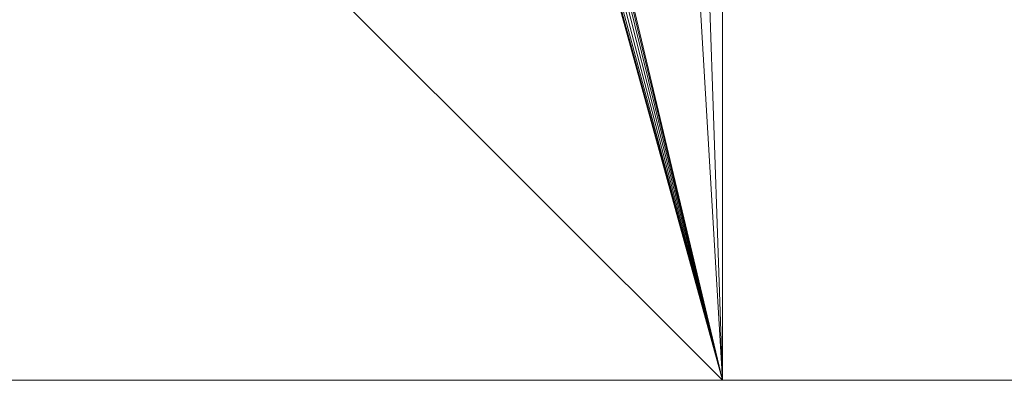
# Model space of a CAD drawing. Header units: millimetres. Extents: x -2623 to 24971, y -2173 to 12621.
# Tile 242 of 256: x 1499.9584 to 1500.0167, y 0 to 0.0214. Entities that reach past the tile are written whole.
import ezdxf

# ---------------------------------------------------------------- set-up
doc = ezdxf.new("R2010")
doc.units = ezdxf.units.MM
for name, color, linetype, lineweight in [('Top Dimensions', 4, 'Continuous', 5), ('Top Dimensions @ 0.01', 4, 'Continuous', 5), ('Top Dimensions @ 0.1', 4, 'Continuous', 5), ('Top Dimensions @ 1 (1)', 4, 'Continuous', 5), ('Top Dimensions @ 1 (2)', 4, 'Continuous', 5), ('Top Dimensions @ 10', 4, 'Continuous', 5), ('Top Dimensions @ 100', 4, 'Continuous', 5), ('Top Dimensions @ 12', 4, 'Continuous', 5), ('Top Dimensions @ 1536', 4, 'Continuous', 5), ('Top Dimensions @ 16 (1)', 4, 'Continuous', 5), ('Top Dimensions @ 192', 4, 'Continuous', 5), ('Top Dimensions @ 2 (1)', 4, 'Continuous', 5), ('Top Dimensions @ 20', 4, 'Continuous', 5), ('Top Dimensions @ 24', 4, 'Continuous', 5), ('Top Dimensions @ 30', 4, 'Continuous', 5), ('Top Dimensions @ 384', 4, 'Continuous', 5), ('Top Dimensions @ 48', 4, 'Continuous', 5), ('Top Dimensions @ 768', 4, 'Continuous', 5), ('Top Dimensions @ 8 (1)', 4, 'Continuous', 5), ('Top Dimensions @ 96', 4, 'Continuous', 5), ('Track Leg Frames', 6, 'Continuous', 5), ('Workstation - Top', 4, 'Continuous', 5)]:
    doc.layers.add(name, color=color, linetype=linetype, lineweight=lineweight)
doc.styles.add('Arial-1.500', font='txt', dxfattribs={"height": 1.5})
doc.dimstyles.new('Dim-Style 4', dxfattribs={"dimtxt": 0.18, "dimasz": 1, "dimexe": 0.5, "dimexo": 0, "dimgap": 1, "dimtad": 1, "dimdec": 0, "dimzin": 0, "dimdsep": 46, "dimtxsty": 'Arial-1.500', "dimblk": 'OBLIQUE', "dimcen": 0.09, "dimclrd": 4, "dimclre": 4, "dimclrt": 4, "dimadec": 0, "dimazin": 0, "dimtfac": 1, "dimtdec": 4, "dimtmove": 0, "dimatfit": 1, "dimfxl": 1, "dimfxlon": 1, "dimtolj": 1, "dimtzin": 0, "dimlwd": 5, "dimlwe": 5, "dimarcsym": 0})

# ---------------------------------------------------------------- blocks, each defined once
blk = doc.blocks.new('_Oblique')
at = {"color": 0, "linetype": 'ByBlock', "lineweight": -2}
blk.add_line((-0.5, -0.5), (0.5, 0.5), dxfattribs=at)
blk = doc.blocks.new('*D101')
at = {"layer": 'Defpoints', "color": 0}
for p in [(1500, 1200), (1601.199564, 1200), (1500, 0)]:
    blk.add_point(p, dxfattribs=at)
at = {"layer": 'Top Dimensions', "color": 4, "linetype": 'Continuous', "lineweight": 5}
for p, q in [((1600.199564, 1200), (1601.699564, 1200)), ((1601.199564, 0), (1601.199564, 1200)), ((1600.199564, 0), (1601.699564, 0))]:
    blk.add_line(p, q, dxfattribs=at)
at = {"layer": 'Top Dimensions', "color": 4, "lineweight": 5}
for p, rotation in [((1601.199564, 1200), 90), ((1601.199564, 0), 270)]:
    blk.add_blockref('_Oblique', p, dxfattribs=dict(at, rotation=rotation))
at = {"layer": 'Top Dimensions', "color": 4, "insert": (1599.433814, 600), "char_height": 1.5, "attachment_point": 5, "rotation": 90, "style": 'Arial-1.500'}
blk.add_mtext('\\A1;1200', dxfattribs=at)
blk = doc.blocks.new('*D102')
at = {"layer": 'Defpoints', "color": 0}
for p in [(1500, 1200), (1601.199564, 1200), (1500, 0)]:
    blk.add_point(p, dxfattribs=at)
at = {"layer": 'Top Dimensions', "color": 4, "linetype": 'Continuous', "lineweight": 5}
for p, q in [((1589.199564, 1200), (1607.199564, 1200)), ((1601.199564, 0), (1601.199564, 1200)), ((1589.199564, 0), (1607.199564, 0))]:
    blk.add_line(p, q, dxfattribs=at)
at = {"layer": 'Top Dimensions', "color": 4, "lineweight": 5, "xscale": 12, "yscale": 12, "zscale": 12}
for p, rotation in [((1601.199564, 1200), 90), ((1601.199564, 0), 270)]:
    blk.add_blockref('_Oblique', p, dxfattribs=dict(at, rotation=rotation))
at = {"layer": 'Top Dimensions', "color": 4, "insert": (1580.010564, 600), "char_height": 18, "attachment_point": 5, "rotation": 90, "style": 'Arial-1.500'}
blk.add_mtext('\\A1;1200', dxfattribs=at)
blk = doc.blocks.new('*D103')
at = {"layer": 'Defpoints', "color": 0}
for p in [(1500, 1200), (1601.199564, 1200), (1500, 0)]:
    blk.add_point(p, dxfattribs=at)
at = {"layer": 'Top Dimensions', "color": 4, "linetype": 'Continuous', "lineweight": 5}
for p, q in [((1600.199564, 1200), (1601.699564, 1200)), ((1601.199564, 0), (1601.199564, 1200)), ((1600.199564, 0), (1601.699564, 0))]:
    blk.add_line(p, q, dxfattribs=at)
at = {"layer": 'Top Dimensions', "color": 4, "lineweight": 5}
for p, rotation in [((1601.199564, 1200), 90), ((1601.199564, 0), 270)]:
    blk.add_blockref('_Oblique', p, dxfattribs=dict(at, rotation=rotation))
at = {"layer": 'Top Dimensions', "color": 4, "insert": (1599.433814, 600), "char_height": 1.5, "attachment_point": 5, "rotation": 90, "style": 'Arial-1.500'}
blk.add_mtext('\\A1;1200', dxfattribs=at)
blk = doc.blocks.new('*D104')
at = {"layer": 'Defpoints', "color": 0}
for p in [(1500, 1200), (1601.199564, 1200), (1500, 0)]:
    blk.add_point(p, dxfattribs=at)
at = {"layer": 'Top Dimensions', "color": 4, "linetype": 'Continuous', "lineweight": 5}
for p, q in [((1593.199564, 1200), (1605.199564, 1200)), ((1601.199564, 0), (1601.199564, 1200)), ((1593.199564, 0), (1605.199564, 0))]:
    blk.add_line(p, q, dxfattribs=at)
at = {"layer": 'Top Dimensions', "color": 4, "lineweight": 5, "xscale": 8, "yscale": 8, "zscale": 8}
for p, rotation in [((1601.199564, 1200), 90), ((1601.199564, 0), 270)]:
    blk.add_blockref('_Oblique', p, dxfattribs=dict(at, rotation=rotation))
at = {"layer": 'Top Dimensions', "color": 4, "insert": (1587.073564, 600), "char_height": 12, "attachment_point": 5, "rotation": 90, "style": 'Arial-1.500'}
blk.add_mtext('\\A1;1200', dxfattribs=at)
blk = doc.blocks.new('*D105')
at = {"layer": 'Defpoints', "color": 0}
for p in [(1500, 1200), (1601.199564, 1200), (1500, 0)]:
    blk.add_point(p, dxfattribs=at)
at = {"layer": 'Top Dimensions', "color": 4, "linetype": 'Continuous', "lineweight": 5}
for p, q in [((1601.199564, 1200), (1601.199564, 12455.04)), ((1500, 1200), (2369.199564, 1200)), ((1601.199564, 0), (1601.199564, 1200)), ((1500, 0), (2369.199564, 0)), ((1601.199564, 0), (1601.199564, -1536))]:
    blk.add_line(p, q, dxfattribs=at)
at = {"layer": 'Top Dimensions', "color": 4, "lineweight": 5, "xscale": 1536, "yscale": 1536, "zscale": 1536}
for p, rotation in [((1601.199564, 1200), 270), ((1601.199564, 0), 90)]:
    blk.add_blockref('_Oblique', p, dxfattribs=dict(at, rotation=rotation))
at = {"layer": 'Top Dimensions', "color": 4, "insert": (-1110.992436, 9131.52), "char_height": 2304, "attachment_point": 5, "rotation": 90, "style": 'Arial-1.500'}
blk.add_mtext('\\A1;1200', dxfattribs=at)
blk = doc.blocks.new('*D106')
at = {"layer": 'Defpoints', "color": 0}
for p in [(1500, 1200), (1601.199564, 1200), (1500, 0)]:
    blk.add_point(p, dxfattribs=at)
at = {"layer": 'Top Dimensions', "color": 4, "linetype": 'Continuous', "lineweight": 5}
for p, q in [((1601.199564, 1200), (1601.199564, 2606.88)), ((1500, 1200), (1697.199564, 1200)), ((1601.199564, 0), (1601.199564, 1200)), ((1500, 0), (1697.199564, 0)), ((1601.199564, 0), (1601.199564, -192))]:
    blk.add_line(p, q, dxfattribs=at)
at = {"layer": 'Top Dimensions', "color": 4, "lineweight": 5, "xscale": 192, "yscale": 192, "zscale": 192}
for p, rotation in [((1601.199564, 1200), 270), ((1601.199564, 0), 90)]:
    blk.add_blockref('_Oblique', p, dxfattribs=dict(at, rotation=rotation))
at = {"layer": 'Top Dimensions', "color": 4, "insert": (1262.175564, 2191.44), "char_height": 288, "attachment_point": 5, "rotation": 90, "style": 'Arial-1.500'}
blk.add_mtext('\\A1;1200', dxfattribs=at)
blk = doc.blocks.new('*D107')
at = {"layer": 'Defpoints', "color": 0}
for p in [(1500, 1200), (1601.199564, 1200), (1500, 0)]:
    blk.add_point(p, dxfattribs=at)
at = {"layer": 'Top Dimensions', "color": 4, "linetype": 'Continuous', "lineweight": 5}
for p, q in [((1577.199564, 1200), (1613.199564, 1200)), ((1601.199564, 0), (1601.199564, 1200)), ((1577.199564, 0), (1613.199564, 0))]:
    blk.add_line(p, q, dxfattribs=at)
at = {"layer": 'Top Dimensions', "color": 4, "lineweight": 5, "xscale": 24, "yscale": 24, "zscale": 24}
for p, rotation in [((1601.199564, 1200), 90), ((1601.199564, 0), 270)]:
    blk.add_blockref('_Oblique', p, dxfattribs=dict(at, rotation=rotation))
at = {"layer": 'Top Dimensions', "color": 4, "insert": (1558.821564, 600), "char_height": 36, "attachment_point": 5, "rotation": 90, "style": 'Arial-1.500'}
blk.add_mtext('\\A1;1200', dxfattribs=at)
blk = doc.blocks.new('*D108')
at = {"layer": 'Defpoints', "color": 0}
for p in [(1500, 1200), (1601.199564, 1200), (1500, 0)]:
    blk.add_point(p, dxfattribs=at)
at = {"layer": 'Top Dimensions', "color": 4, "linetype": 'Continuous', "lineweight": 5}
for p, q in [((1601.199564, 1200), (1601.199564, 4013.76)), ((1500, 1200), (1793.199564, 1200)), ((1601.199564, 0), (1601.199564, 1200)), ((1500, 0), (1793.199564, 0)), ((1601.199564, 0), (1601.199564, -384))]:
    blk.add_line(p, q, dxfattribs=at)
at = {"layer": 'Top Dimensions', "color": 4, "lineweight": 5, "xscale": 384, "yscale": 384, "zscale": 384}
for p, rotation in [((1601.199564, 1200), 270), ((1601.199564, 0), 90)]:
    blk.add_blockref('_Oblique', p, dxfattribs=dict(at, rotation=rotation))
at = {"layer": 'Top Dimensions', "color": 4, "insert": (923.151564, 3182.88), "char_height": 576, "attachment_point": 5, "rotation": 90, "style": 'Arial-1.500'}
blk.add_mtext('\\A1;1200', dxfattribs=at)
blk = doc.blocks.new('*D109')
at = {"layer": 'Defpoints', "color": 0}
for p in [(1500, 1200), (1601.199564, 1200), (1500, 0)]:
    blk.add_point(p, dxfattribs=at)
at = {"layer": 'Top Dimensions', "color": 4, "linetype": 'Continuous', "lineweight": 5}
for p, q in [((1553.199564, 1200), (1625.199564, 1200)), ((1601.199564, 0), (1601.199564, 1200)), ((1553.199564, 0), (1625.199564, 0))]:
    blk.add_line(p, q, dxfattribs=at)
at = {"layer": 'Top Dimensions', "color": 4, "lineweight": 5, "xscale": 48, "yscale": 48, "zscale": 48}
for p, rotation in [((1601.199564, 1200), 90), ((1601.199564, 0), 270)]:
    blk.add_blockref('_Oblique', p, dxfattribs=dict(at, rotation=rotation))
at = {"layer": 'Top Dimensions', "color": 4, "insert": (1516.443564, 600), "char_height": 72, "attachment_point": 5, "rotation": 90, "style": 'Arial-1.500'}
blk.add_mtext('\\A1;1200', dxfattribs=at)
blk = doc.blocks.new('*D110')
at = {"layer": 'Defpoints', "color": 0}
for p in [(1500, 1200), (1601.199564, 1200), (1500, 0)]:
    blk.add_point(p, dxfattribs=at)
at = {"layer": 'Top Dimensions', "color": 4, "linetype": 'Continuous', "lineweight": 5}
for p, q in [((1601.199564, 1200), (1601.199564, 6827.52)), ((1500, 1200), (1985.199564, 1200)), ((1601.199564, 0), (1601.199564, 1200)), ((1500, 0), (1985.199564, 0)), ((1601.199564, 0), (1601.199564, -768))]:
    blk.add_line(p, q, dxfattribs=at)
at = {"layer": 'Top Dimensions', "color": 4, "lineweight": 5, "xscale": 768, "yscale": 768, "zscale": 768}
for p, rotation in [((1601.199564, 1200), 270), ((1601.199564, 0), 90)]:
    blk.add_blockref('_Oblique', p, dxfattribs=dict(at, rotation=rotation))
at = {"layer": 'Top Dimensions', "color": 4, "insert": (245.103564, 5165.76), "char_height": 1152, "attachment_point": 5, "rotation": 90, "style": 'Arial-1.500'}
blk.add_mtext('\\A1;1200', dxfattribs=at)
blk = doc.blocks.new('*D111')
at = {"layer": 'Defpoints', "color": 0}
for p in [(1500, 1200), (1601.199564, 1200), (1500, 0)]:
    blk.add_point(p, dxfattribs=at)
at = {"layer": 'Top Dimensions', "color": 4, "linetype": 'Continuous', "lineweight": 5}
for p, q in [((1505.199564, 1200), (1649.199564, 1200)), ((1601.199564, 0), (1601.199564, 1200)), ((1505.199564, 0), (1649.199564, 0))]:
    blk.add_line(p, q, dxfattribs=at)
at = {"layer": 'Top Dimensions', "color": 4, "lineweight": 5, "xscale": 96, "yscale": 96, "zscale": 96}
for p, rotation in [((1601.199564, 1200), 90), ((1601.199564, 0), 270)]:
    blk.add_blockref('_Oblique', p, dxfattribs=dict(at, rotation=rotation))
at = {"layer": 'Top Dimensions', "color": 4, "insert": (1431.687564, 600), "char_height": 144, "attachment_point": 5, "rotation": 90, "style": 'Arial-1.500'}
blk.add_mtext('\\A1;1200', dxfattribs=at)
blk = doc.blocks.new('*D112')
at = {"layer": 'Defpoints', "color": 0}
for p in [(1500, 1200), (1601.199564, 1200), (1500, 0)]:
    blk.add_point(p, dxfattribs=at)
at = {"layer": 'Top Dimensions', "color": 4, "linetype": 'Continuous', "lineweight": 5}
for p, q in [((1601.189564, 1200), (1601.204564, 1200)), ((1601.199564, 0), (1601.199564, 1200)), ((1601.189564, 0), (1601.204564, 0))]:
    blk.add_line(p, q, dxfattribs=at)
at = {"layer": 'Top Dimensions', "color": 4, "lineweight": 5, "xscale": 0.01, "yscale": 0.01, "zscale": 0.01}
for p, rotation in [((1601.199564, 1200), 90), ((1601.199564, 0), 270)]:
    blk.add_blockref('_Oblique', p, dxfattribs=dict(at, rotation=rotation))
at = {"layer": 'Top Dimensions', "color": 4, "insert": (1601.181906, 600), "char_height": 0.015, "attachment_point": 5, "rotation": 90, "style": 'Arial-1.500'}
blk.add_mtext('\\A1;1200', dxfattribs=at)
blk = doc.blocks.new('*D113')
at = {"layer": 'Defpoints', "color": 0}
for p in [(1500, 1200), (1601.199564, 1200), (1500, 0)]:
    blk.add_point(p, dxfattribs=at)
at = {"layer": 'Top Dimensions', "color": 4, "linetype": 'Continuous', "lineweight": 5}
for p, q in [((1601.099564, 1200), (1601.249564, 1200)), ((1601.199564, 0), (1601.199564, 1200)), ((1601.099564, 0), (1601.249564, 0))]:
    blk.add_line(p, q, dxfattribs=at)
at = {"layer": 'Top Dimensions', "color": 4, "lineweight": 5, "xscale": 0.1, "yscale": 0.1, "zscale": 0.1}
for p, rotation in [((1601.199564, 1200), 90), ((1601.199564, 0), 270)]:
    blk.add_blockref('_Oblique', p, dxfattribs=dict(at, rotation=rotation))
at = {"layer": 'Top Dimensions', "color": 4, "insert": (1601.022989, 600), "char_height": 0.15, "attachment_point": 5, "rotation": 90, "style": 'Arial-1.500'}
blk.add_mtext('\\A1;1200', dxfattribs=at)
blk = doc.blocks.new('*D114')
at = {"layer": 'Defpoints', "color": 0}
for p in [(1500, 1200), (1601.199564, 1200), (1500, 0)]:
    blk.add_point(p, dxfattribs=at)
at = {"layer": 'Top Dimensions', "color": 4, "linetype": 'Continuous', "lineweight": 5}
for p, q in [((1591.199564, 1200), (1606.199564, 1200)), ((1601.199564, 0), (1601.199564, 1200)), ((1591.199564, 0), (1606.199564, 0))]:
    blk.add_line(p, q, dxfattribs=at)
at = {"layer": 'Top Dimensions', "color": 4, "lineweight": 5, "xscale": 10, "yscale": 10, "zscale": 10}
for p, rotation in [((1601.199564, 1200), 90), ((1601.199564, 0), 270)]:
    blk.add_blockref('_Oblique', p, dxfattribs=dict(at, rotation=rotation))
at = {"layer": 'Top Dimensions', "color": 4, "insert": (1583.542064, 600), "char_height": 15, "attachment_point": 5, "rotation": 90, "style": 'Arial-1.500'}
blk.add_mtext('\\A1;1200', dxfattribs=at)
blk = doc.blocks.new('*D115')
at = {"layer": 'Defpoints', "color": 0}
for p in [(1500, 1200), (1601.199564, 1200), (1500, 0)]:
    blk.add_point(p, dxfattribs=at)
at = {"layer": 'Top Dimensions', "color": 4, "linetype": 'Continuous', "lineweight": 5}
for p, q in [((1501.199564, 1200), (1651.199564, 1200)), ((1601.199564, 0), (1601.199564, 1200)), ((1501.199564, 0), (1651.199564, 0))]:
    blk.add_line(p, q, dxfattribs=at)
at = {"layer": 'Top Dimensions', "color": 4, "lineweight": 5, "xscale": 100, "yscale": 100, "zscale": 100}
for p, rotation in [((1601.199564, 1200), 90), ((1601.199564, 0), 270)]:
    blk.add_blockref('_Oblique', p, dxfattribs=dict(at, rotation=rotation))
at = {"layer": 'Top Dimensions', "color": 4, "insert": (1424.624564, 600), "char_height": 150, "attachment_point": 5, "rotation": 90, "style": 'Arial-1.500'}
blk.add_mtext('\\A1;1200', dxfattribs=at)
blk = doc.blocks.new('*D116')
at = {"layer": 'Defpoints', "color": 0}
for p in [(1500, 1200), (1601.199564, 1200), (1500, 0)]:
    blk.add_point(p, dxfattribs=at)
at = {"layer": 'Top Dimensions', "color": 4, "linetype": 'Continuous', "lineweight": 5}
for p, q in [((1585.199564, 1200), (1609.199564, 1200)), ((1601.199564, 0), (1601.199564, 1200)), ((1585.199564, 0), (1609.199564, 0))]:
    blk.add_line(p, q, dxfattribs=at)
at = {"layer": 'Top Dimensions', "color": 4, "lineweight": 5, "xscale": 16, "yscale": 16, "zscale": 16}
for p, rotation in [((1601.199564, 1200), 90), ((1601.199564, 0), 270)]:
    blk.add_blockref('_Oblique', p, dxfattribs=dict(at, rotation=rotation))
at = {"layer": 'Top Dimensions', "color": 4, "insert": (1572.947564, 600), "char_height": 24, "attachment_point": 5, "rotation": 90, "style": 'Arial-1.500'}
blk.add_mtext('\\A1;1200', dxfattribs=at)
blk = doc.blocks.new('*D117')
at = {"layer": 'Defpoints', "color": 0}
for p in [(1500, 1200), (1601.199564, 1200), (1500, 0)]:
    blk.add_point(p, dxfattribs=at)
at = {"layer": 'Top Dimensions', "color": 4, "linetype": 'Continuous', "lineweight": 5}
for p, q in [((1599.199564, 1200), (1602.199564, 1200)), ((1601.199564, 0), (1601.199564, 1200)), ((1599.199564, 0), (1602.199564, 0))]:
    blk.add_line(p, q, dxfattribs=at)
at = {"layer": 'Top Dimensions', "color": 4, "lineweight": 5, "xscale": 2, "yscale": 2, "zscale": 2}
for p, rotation in [((1601.199564, 1200), 90), ((1601.199564, 0), 270)]:
    blk.add_blockref('_Oblique', p, dxfattribs=dict(at, rotation=rotation))
at = {"layer": 'Top Dimensions', "color": 4, "insert": (1597.668064, 600), "char_height": 3, "attachment_point": 5, "rotation": 90, "style": 'Arial-1.500'}
blk.add_mtext('\\A1;1200', dxfattribs=at)
blk = doc.blocks.new('*D118')
at = {"layer": 'Defpoints', "color": 0}
for p in [(1500, 1200), (1601.199564, 1200), (1500, 0)]:
    blk.add_point(p, dxfattribs=at)
at = {"layer": 'Top Dimensions', "color": 4, "linetype": 'Continuous', "lineweight": 5}
for p, q in [((1581.199564, 1200), (1611.199564, 1200)), ((1601.199564, 0), (1601.199564, 1200)), ((1581.199564, 0), (1611.199564, 0))]:
    blk.add_line(p, q, dxfattribs=at)
at = {"layer": 'Top Dimensions', "color": 4, "lineweight": 5, "xscale": 20, "yscale": 20, "zscale": 20}
for p, rotation in [((1601.199564, 1200), 90), ((1601.199564, 0), 270)]:
    blk.add_blockref('_Oblique', p, dxfattribs=dict(at, rotation=rotation))
at = {"layer": 'Top Dimensions', "color": 4, "insert": (1565.884564, 600), "char_height": 30, "attachment_point": 5, "rotation": 90, "style": 'Arial-1.500'}
blk.add_mtext('\\A1;1200', dxfattribs=at)
blk = doc.blocks.new('*D119')
at = {"layer": 'Defpoints', "color": 0}
for p in [(1500, 1200), (1601.199564, 1200), (1500, 0)]:
    blk.add_point(p, dxfattribs=at)
at = {"layer": 'Top Dimensions', "color": 4, "linetype": 'Continuous', "lineweight": 5}
for p, q in [((1571.199564, 1200), (1616.199564, 1200)), ((1601.199564, 0), (1601.199564, 1200)), ((1571.199564, 0), (1616.199564, 0))]:
    blk.add_line(p, q, dxfattribs=at)
at = {"layer": 'Top Dimensions', "color": 4, "lineweight": 5, "xscale": 30, "yscale": 30, "zscale": 30}
for p, rotation in [((1601.199564, 1200), 90), ((1601.199564, 0), 270)]:
    blk.add_blockref('_Oblique', p, dxfattribs=dict(at, rotation=rotation))
at = {"layer": 'Top Dimensions', "color": 4, "insert": (1548.227064, 600), "char_height": 45, "attachment_point": 5, "rotation": 90, "style": 'Arial-1.500'}
blk.add_mtext('\\A1;1200', dxfattribs=at)
blk = doc.blocks.new('*U170')
at = {"layer": 'Top Dimensions @ 0.01'}
dim = blk.add_linear_dim(base=(1601.199564, 1200), p1=(1500, 0), p2=(1500, 1200), angle=90, dimstyle='Dim-Style 4', override={"dimscale": 0.01}, dxfattribs=at)
dim.commit()
dim.dimension.update_dxf_attribs({"geometry": '*D112', "text_midpoint": (1601.181906, 600)})
at = {"layer": 'Top Dimensions @ 0.1'}
dim = blk.add_linear_dim(base=(1601.199564, 1200), p1=(1500, 0), p2=(1500, 1200), angle=90, dimstyle='Dim-Style 4', override={"dimscale": 0.1}, dxfattribs=at)
dim.commit()
dim.dimension.update_dxf_attribs({"geometry": '*D113', "text_midpoint": (1601.022989, 600)})
at = {"layer": 'Top Dimensions @ 1 (1)'}
dim = blk.add_linear_dim(base=(1601.199564, 1200), p1=(1500, 0), p2=(1500, 1200), angle=90, dimstyle='Dim-Style 4', override={"dimscale": 1}, dxfattribs=at)
dim.commit()
dim.dimension.update_dxf_attribs({"geometry": '*D101', "text_midpoint": (1599.433814, 600)})
dim = blk.add_linear_dim(base=(1601.199564, 1200), p1=(1500, 0), p2=(1500, 1200), angle=90, dimstyle='Dim-Style 4', override={"dimscale": 1}, dxfattribs=at)
dim.commit()
dim.dimension.update_dxf_attribs({"geometry": '*D101', "text_midpoint": (1599.433814, 600)})
at = {"layer": 'Top Dimensions @ 1 (2)'}
dim = blk.add_linear_dim(base=(1601.199564, 1200), p1=(1500, 0), p2=(1500, 1200), angle=90, dimstyle='Dim-Style 4', override={"dimscale": 1}, dxfattribs=at)
dim.commit()
dim.dimension.update_dxf_attribs({"geometry": '*D103', "text_midpoint": (1599.433814, 600)})
at = {"layer": 'Top Dimensions @ 10'}
dim = blk.add_linear_dim(base=(1601.199564, 1200), p1=(1500, 0), p2=(1500, 1200), angle=90, dimstyle='Dim-Style 4', override={"dimscale": 10}, dxfattribs=at)
dim.commit()
dim.dimension.update_dxf_attribs({"geometry": '*D114', "text_midpoint": (1583.542064, 600)})
at = {"layer": 'Top Dimensions @ 100'}
dim = blk.add_linear_dim(base=(1601.199564, 1200), p1=(1500, 0), p2=(1500, 1200), angle=90, dimstyle='Dim-Style 4', override={"dimscale": 100}, dxfattribs=at)
dim.commit()
dim.dimension.update_dxf_attribs({"geometry": '*D115', "text_midpoint": (1424.624564, 600)})
at = {"layer": 'Top Dimensions @ 12'}
dim = blk.add_linear_dim(base=(1601.199564, 1200), p1=(1500, 0), p2=(1500, 1200), angle=90, dimstyle='Dim-Style 4', override={"dimscale": 12}, dxfattribs=at)
dim.commit()
dim.dimension.update_dxf_attribs({"geometry": '*D102', "text_midpoint": (1580.010564, 600)})
at = {"layer": 'Top Dimensions @ 1536'}
dim = blk.add_linear_dim(base=(1601.199564, 1200), p1=(1500, 0), p2=(1500, 1200), angle=90, dimstyle='Dim-Style 4', override={"dimscale": 1536}, dxfattribs=at)
dim.commit()
dim.dimension.update_dxf_attribs({"geometry": '*D105', "text_midpoint": (-1110.992436, 9131.52)})
at = {"layer": 'Top Dimensions @ 16 (1)'}
dim = blk.add_linear_dim(base=(1601.199564, 1200), p1=(1500, 0), p2=(1500, 1200), angle=90, dimstyle='Dim-Style 4', override={"dimscale": 16}, dxfattribs=at)
dim.commit()
dim.dimension.update_dxf_attribs({"geometry": '*D116', "text_midpoint": (1572.947564, 600)})
at = {"layer": 'Top Dimensions @ 192'}
dim = blk.add_linear_dim(base=(1601.199564, 1200), p1=(1500, 0), p2=(1500, 1200), angle=90, dimstyle='Dim-Style 4', override={"dimscale": 192}, dxfattribs=at)
dim.commit()
dim.dimension.update_dxf_attribs({"geometry": '*D106', "text_midpoint": (1262.175564, 2191.44)})
at = {"layer": 'Top Dimensions @ 2 (1)'}
dim = blk.add_linear_dim(base=(1601.199564, 1200), p1=(1500, 0), p2=(1500, 1200), angle=90, dimstyle='Dim-Style 4', override={"dimscale": 2}, dxfattribs=at)
dim.commit()
dim.dimension.update_dxf_attribs({"geometry": '*D117', "text_midpoint": (1597.668064, 600)})
at = {"layer": 'Top Dimensions @ 20'}
dim = blk.add_linear_dim(base=(1601.199564, 1200), p1=(1500, 0), p2=(1500, 1200), angle=90, dimstyle='Dim-Style 4', override={"dimscale": 20}, dxfattribs=at)
dim.commit()
dim.dimension.update_dxf_attribs({"geometry": '*D118', "text_midpoint": (1565.884564, 600)})
at = {"layer": 'Top Dimensions @ 24'}
dim = blk.add_linear_dim(base=(1601.199564, 1200), p1=(1500, 0), p2=(1500, 1200), angle=90, dimstyle='Dim-Style 4', override={"dimscale": 24}, dxfattribs=at)
dim.commit()
dim.dimension.update_dxf_attribs({"geometry": '*D107', "text_midpoint": (1558.821564, 600)})
at = {"layer": 'Top Dimensions @ 30'}
dim = blk.add_linear_dim(base=(1601.199564, 1200), p1=(1500, 0), p2=(1500, 1200), angle=90, dimstyle='Dim-Style 4', override={"dimscale": 30}, dxfattribs=at)
dim.commit()
dim.dimension.update_dxf_attribs({"geometry": '*D119', "text_midpoint": (1548.227064, 600)})
at = {"layer": 'Top Dimensions @ 384'}
dim = blk.add_linear_dim(base=(1601.199564, 1200), p1=(1500, 0), p2=(1500, 1200), angle=90, dimstyle='Dim-Style 4', override={"dimscale": 384}, dxfattribs=at)
dim.commit()
dim.dimension.update_dxf_attribs({"geometry": '*D108', "text_midpoint": (923.151564, 3182.88)})
at = {"layer": 'Top Dimensions @ 48'}
dim = blk.add_linear_dim(base=(1601.199564, 1200), p1=(1500, 0), p2=(1500, 1200), angle=90, dimstyle='Dim-Style 4', override={"dimscale": 48}, dxfattribs=at)
dim.commit()
dim.dimension.update_dxf_attribs({"geometry": '*D109', "text_midpoint": (1516.443564, 600)})
at = {"layer": 'Top Dimensions @ 768'}
dim = blk.add_linear_dim(base=(1601.199564, 1200), p1=(1500, 0), p2=(1500, 1200), angle=90, dimstyle='Dim-Style 4', override={"dimscale": 768}, dxfattribs=at)
dim.commit()
dim.dimension.update_dxf_attribs({"geometry": '*D110', "text_midpoint": (245.103564, 5165.76)})
at = {"layer": 'Top Dimensions @ 8 (1)'}
dim = blk.add_linear_dim(base=(1601.199564, 1200), p1=(1500, 0), p2=(1500, 1200), angle=90, dimstyle='Dim-Style 4', override={"dimscale": 8}, dxfattribs=at)
dim.commit()
dim.dimension.update_dxf_attribs({"geometry": '*D104', "text_midpoint": (1587.073564, 600)})
at = {"layer": 'Top Dimensions @ 96'}
dim = blk.add_linear_dim(base=(1601.199564, 1200), p1=(1500, 0), p2=(1500, 1200), angle=90, dimstyle='Dim-Style 4', override={"dimscale": 96}, dxfattribs=at)
dim.commit()
dim.dimension.update_dxf_attribs({"geometry": '*D111', "text_midpoint": (1431.687564, 600)})

msp = doc.modelspace()

# ---------------------------------------------------------------- block references
at = {"layer": 'Top Dimensions'}
msp.add_blockref('*U170', (0, 0), dxfattribs=at)

# ---------------------------------------------------------------- meshes
at = {"layer": 'Track Leg Frames'}
mesh = msp.add_polyface(dxfattribs=at)
corners = [(1498, 2, 683.5), (1464.25, 150, 683.5), (1498, 1198, 683.5), (1458.75, 1050, 683.5), (1458.75, 150, 683.5), (1452, 2, 683.5), (1458.959331, 151.052379, 683.5), (1458.959331, 598.947621, 683.5), (1459.555456, 598.055456, 683.5), (1459.555456, 151.944544, 683.5), (1460.447621, 597.459331, 683.5), (1460.447621, 152.540669, 683.5), (1461.5, 597.25, 683.5), (1461.5, 152.75, 683.5), (1462.552379, 597.459331, 683.5), (1462.552379, 152.540669, 683.5), (1463.444544, 598.055456, 683.5), (1463.444544, 151.944544, 683.5), (1464.040669, 598.947621, 683.5), (1464.040669, 151.052379, 683.5), (1464.25, 600, 683.5), (1458.75, 600, 683.5), (1500, 0, 685.5), (1464.25, 1050, 685.5), (1464.25, 600, 685.5), (1464.25, 150, 685.5), (1464.040669, 598.947621, 685.5), (1464.040669, 151.052379, 685.5), (1463.444544, 598.055456, 685.5), (1463.444544, 151.944544, 685.5), (1462.552379, 597.459331, 685.5), (1462.552379, 152.540669, 685.5), (1461.5, 597.25, 685.5), (1461.5, 152.75, 685.5), (1460.447621, 597.459331, 685.5), (1460.447621, 152.540669, 685.5), (1459.555456, 598.055456, 685.5), (1459.555456, 151.944544, 685.5), (1458.959331, 598.947621, 685.5), (1458.959331, 151.052379, 685.5), (1458.75, 600, 685.5), (1458.75, 150, 685.5), (1450, 1200, 685.5), (1450, 0, 685.5), (1498, 1152, 637.5), (1464.25, 600, 637.5), (1498, 48, 637.5), (1464.040669, 598.947621, 637.5), (1463.444544, 598.055456, 637.5), (1462.552379, 597.459331, 637.5), (1461.5, 597.25, 637.5), (1460.447621, 597.459331, 637.5), (1459.555456, 598.055456, 637.5), (1458.959331, 598.947621, 637.5), (1458.75, 600, 637.5), (1452, 48, 637.5), (1452, 1152, 637.5), (1500, 50, 635.5), (1458.75, 600, 635.5), (1458.959331, 598.947621, 635.5), (1459.555456, 598.055456, 635.5), (1460.447621, 597.459331, 635.5), (1461.5, 597.25, 635.5), (1462.552379, 597.459331, 635.5), (1463.444544, 598.055456, 635.5), (1464.040669, 598.947621, 635.5), (1464.25, 600, 635.5), (1450, 1150, 635.5), (1450, 50, 635.5), (1452, 1198, 683.5), (1500, 1200, 685.5)]
mesh.append_faces([[corners[k] for k in face] for face in [(58, 54, 53, 59), (21, 40, 38, 7), (59, 53, 52, 60), (7, 38, 36, 8), (60, 52, 51, 61), (8, 36, 34, 10), (61, 51, 50, 62), (10, 34, 32, 12), (62, 50, 49, 63), (12, 32, 30, 14), (63, 49, 48, 64), (14, 30, 28, 16), (64, 48, 47, 65), (16, 28, 26, 18), (65, 47, 45, 66), (18, 26, 24, 20)]])
mesh.append_faces([[corners[k] for k in face] for face in [(0, 1, 2), (13, 14, 15), (7, 4, 21), (33, 34, 35), (35, 36, 37), (44, 45, 46), (55, 54, 56), (67, 58, 68), (42, 68, 43)]], dxfattribs={"vtx0": -1, "vtx1": -1})
mesh.append_faces([[corners[k] for k in face] for face in [(3, 4, 5), (22, 23, 24)]], dxfattribs={"vtx0": -1, "vtx1": -1, "vtx2": -1})
mesh.append_faces([[corners[k] for k in face] for face in [(6, 7, 8), (9, 8, 10), (11, 10, 12), (13, 12, 14), (15, 14, 16), (17, 16, 18), (19, 18, 20), (25, 24, 26), (27, 26, 28), (29, 28, 30), (31, 30, 32), (33, 32, 34), (35, 34, 36), (37, 36, 38), (39, 38, 40), (41, 42, 43), (46, 45, 47), (46, 47, 48), (46, 48, 49), (46, 49, 50), (46, 50, 51), (46, 51, 52), (46, 52, 53), (46, 53, 54), (57, 58, 59), (57, 59, 60), (57, 60, 61), (57, 61, 62), (57, 62, 63), (57, 63, 64), (57, 64, 65), (57, 65, 66), (46, 0, 2), (55, 69, 5)]], dxfattribs={"vtx0": -1, "vtx2": -1})
mesh.append_faces([[corners[k] for k in face] for face in [(70, 22, 57)]], dxfattribs={"vtx1": -1, "vtx2": -1})
mesh = msp.add_polyface(dxfattribs=at)
corners = [(1498, 1198, 683.5), (1464.25, 150, 683.5), (1464.25, 600, 683.5), (1464.25, 1050, 683.5), (1464.040669, 601.052379, 683.5), (1464.040669, 1048.947621, 683.5), (1463.444544, 601.944544, 683.5), (1463.444544, 1048.055456, 683.5), (1462.552379, 602.540669, 683.5), (1462.552379, 1047.459331, 683.5), (1461.5, 602.75, 683.5), (1461.5, 1047.25, 683.5), (1460.447621, 602.540669, 683.5), (1460.447621, 1047.459331, 683.5), (1459.555456, 601.944544, 683.5), (1459.555456, 1048.055456, 683.5), (1458.959331, 601.052379, 683.5), (1458.959331, 1048.947621, 683.5), (1458.75, 600, 683.5), (1458.75, 1050, 683.5), (1458.75, 150, 683.5), (1452, 2, 683.5), (1452, 1198, 683.5), (1500, 1200, 685.5), (1464.25, 1050, 685.5), (1500, 0, 685.5), (1458.75, 150, 685.5), (1458.75, 600, 685.5), (1458.75, 1050, 685.5), (1450, 1200, 685.5), (1458.959331, 1048.947621, 685.5), (1458.959331, 601.052379, 685.5), (1459.555456, 601.944544, 685.5), (1459.555456, 1048.055456, 685.5), (1460.447621, 602.540669, 685.5), (1460.447621, 1047.459331, 685.5), (1461.5, 602.75, 685.5), (1461.5, 1047.25, 685.5), (1462.552379, 602.540669, 685.5), (1462.552379, 1047.459331, 685.5), (1463.444544, 601.944544, 685.5), (1463.444544, 1048.055456, 685.5), (1464.040669, 601.052379, 685.5), (1464.040669, 1048.947621, 685.5), (1464.25, 600, 685.5), (1498, 1152, 637.5), (1458.75, 600, 637.5), (1458.959331, 601.052379, 637.5), (1459.555456, 601.944544, 637.5), (1460.447621, 602.540669, 637.5), (1461.5, 602.75, 637.5), (1462.552379, 602.540669, 637.5), (1463.444544, 601.944544, 637.5), (1464.040669, 601.052379, 637.5), (1464.25, 600, 637.5), (1500, 50, 635.5), (1464.25, 600, 635.5), (1500, 1150, 635.5), (1464.040669, 601.052379, 635.5), (1463.444544, 601.944544, 635.5), (1462.552379, 602.540669, 635.5), (1461.5, 602.75, 635.5), (1460.447621, 602.540669, 635.5), (1459.555456, 601.944544, 635.5), (1458.959331, 601.052379, 635.5), (1458.75, 600, 635.5), (1498, 48, 637.5), (1452, 1152, 637.5), (1452, 48, 637.5), (1450, 1150, 635.5), (1450, 50, 635.5)]
mesh.append_faces([[corners[k] for k in face] for face in [(56, 54, 53, 58), (2, 44, 42, 4), (58, 53, 52, 59), (4, 42, 40, 6), (59, 52, 51, 60), (6, 40, 38, 8), (60, 51, 50, 61), (8, 38, 36, 10), (61, 50, 49, 62), (10, 36, 34, 12), (62, 49, 48, 63), (12, 34, 32, 14), (63, 48, 47, 64), (14, 32, 31, 16), (64, 47, 46, 65), (16, 31, 27, 18)]])
mesh.append_faces([[corners[k] for k in face] for face in [(11, 12, 13), (13, 14, 15), (23, 24, 25), (37, 38, 39), (31, 28, 27), (55, 56, 57), (66, 0, 45), (67, 22, 68)]], dxfattribs={"vtx0": -1, "vtx1": -1})
mesh.append_faces([[corners[k] for k in face] for face in [(0, 1, 2), (19, 18, 20), (26, 27, 28), (26, 28, 29)]], dxfattribs={"vtx0": -1, "vtx1": -1, "vtx2": -1})
mesh.append_faces([[corners[k] for k in face] for face in [(3, 2, 4), (5, 4, 6), (7, 6, 8), (9, 8, 10), (11, 10, 12), (13, 12, 14), (15, 14, 16), (17, 16, 18), (19, 21, 22), (30, 31, 32), (33, 32, 34), (35, 34, 36), (37, 36, 38), (39, 38, 40), (41, 40, 42), (43, 42, 44), (45, 46, 47), (45, 47, 48), (45, 48, 49), (45, 49, 50), (45, 50, 51), (45, 51, 52), (45, 52, 53), (45, 53, 54), (57, 56, 58), (57, 58, 59), (57, 59, 60), (57, 60, 61), (57, 61, 62), (57, 62, 63), (57, 63, 64), (57, 64, 65), (23, 55, 57), (29, 69, 70)]], dxfattribs={"vtx0": -1, "vtx2": -1})
mesh = msp.add_polyface(dxfattribs=at)
corners = [(1463.444544, 148.055456, 683.5), (1464.040669, 148.947621, 683.5), (1498, 2, 683.5), (1464.25, 150, 683.5), (1452, 2, 683.5), (1458.75, 150, 683.5), (1458.959331, 148.947621, 683.5), (1459.555456, 148.055456, 683.5), (1460.447621, 147.459331, 683.5), (1458.959331, 598.947621, 683.5), (1458.959331, 151.052379, 683.5), (1459.555456, 598.055456, 683.5), (1459.555456, 151.944544, 683.5), (1460.447621, 597.459331, 683.5), (1460.447621, 152.540669, 683.5), (1461.5, 597.25, 683.5), (1461.5, 152.75, 683.5), (1462.552379, 152.540669, 683.5), (1463.444544, 598.055456, 683.5), (1463.444544, 151.944544, 683.5), (1464.040669, 598.947621, 683.5), (1464.040669, 151.052379, 683.5), (1464.25, 600, 683.5), (1461.5, 147.25, 683.5), (1462.552379, 147.459331, 683.5), (1500, 0, 685.5), (1464.25, 600, 685.5), (1464.25, 150, 685.5), (1464.040669, 598.947621, 685.5), (1464.040669, 151.052379, 685.5), (1463.444544, 598.055456, 685.5), (1463.444544, 151.944544, 685.5), (1462.552379, 597.459331, 685.5), (1462.552379, 152.540669, 685.5), (1461.5, 597.25, 685.5), (1461.5, 152.75, 685.5), (1459.555456, 151.944544, 685.5), (1458.959331, 598.947621, 685.5), (1458.959331, 151.052379, 685.5), (1458.75, 600, 685.5), (1458.75, 150, 685.5), (1464.040669, 148.947621, 685.5), (1463.444544, 148.055456, 685.5), (1462.552379, 147.459331, 685.5), (1461.5, 147.25, 685.5), (1460.447621, 147.459331, 685.5), (1459.555456, 148.055456, 685.5), (1458.959331, 148.947621, 685.5), (1450, 0, 685.5), (1460.447621, 152.540669, 685.5), (1498, 48, 637.5), (1458.75, 600, 637.5), (1452, 48, 637.5), (1500, 50, 635.5), (1450, 50, 635.5), (1458.75, 600, 635.5), (1452, 48, 18.5), (1498, 48, 18.5), (1452, 48, 15.5), (1452, 48, 5.5), (1498, 48, 5.5), (1498, 48, 15.5), (1476.881111, 30.168309, 15.5), (1475.955065, 30.416443, 15.5), (1475, 30.5, 15.5), (1474.044935, 30.416443, 15.5), (1471.464668, 29.213244, 15.5), (1471.464668, 29.213244, 18.5), (1474.044935, 30.416443, 18.5), (1475, 30.5, 18.5), (1475.955065, 30.416443, 18.5), (1476.881111, 30.168309, 18.5), (1500, 50, 5.5), (1450, 50, 5.5)]
mesh.append_faces([[corners[k] for k in face] for face in [(5, 40, 47, 6), (6, 47, 46, 7), (7, 46, 45, 8), (8, 45, 44, 23), (23, 44, 43, 24), (24, 43, 42, 0), (0, 42, 41, 1), (1, 41, 27, 3), (3, 27, 29, 21), (21, 29, 31, 19), (19, 31, 33, 17), (17, 33, 35, 16), (16, 35, 49, 14), (14, 49, 36, 12), (12, 36, 38, 10), (10, 38, 40, 5), (52, 56, 57, 50), (58, 59, 60, 61), (72, 73, 54, 53), (60, 59, 73, 72)]])
mesh.append_faces([[corners[k] for k in face] for face in [(4, 6, 2), (5, 9, 10), (10, 11, 12), (12, 13, 14), (14, 15, 16), (17, 18, 19), (19, 20, 21), (21, 22, 3), (27, 28, 29), (29, 30, 31), (31, 32, 33), (33, 34, 35), (36, 37, 38), (38, 39, 40), (25, 47, 48), (40, 48, 47), (50, 51, 52), (61, 66, 58)]], dxfattribs={"vtx0": -1, "vtx1": -1})
mesh.append_faces([[corners[k] for k in face] for face in [(25, 26, 27)]], dxfattribs={"vtx0": -1, "vtx1": -1, "vtx2": -1})
mesh.append_faces([[corners[k] for k in face] for face in [(2, 1, 3), (4, 5, 6), (2, 6, 7), (2, 7, 8), (2, 8, 23), (2, 23, 24), (2, 24, 0), (25, 27, 41), (25, 41, 42), (25, 42, 43), (25, 43, 44), (25, 44, 45), (25, 45, 46), (25, 46, 47), (61, 62, 63), (61, 63, 64), (61, 64, 65), (57, 68, 69), (57, 69, 70), (57, 70, 71)]], dxfattribs={"vtx0": -1, "vtx2": -1})
mesh.append_faces([[corners[k] for k in face] for face in [(0, 1, 2), (53, 54, 55), (57, 56, 67)]], dxfattribs={"vtx1": -1, "vtx2": -1})
mesh = msp.add_polyface(dxfattribs=at)
corners = [(1452, 48, 637.5), (1452, 2, 683.5), (1452, 48, 18.5), (1452, 2, 18.5), (1450, 0, 5.5), (1450, 0, 685.5), (1450, 50, 635.5), (1450, 50, 5.5), (1452, 2, 15.5), (1452, 2, 5.5), (1452, 48, 5.5), (1452, 48, 15.5), (1498, 2, 683.5), (1498, 2, 18.5), (1498, 2, 15.5), (1498, 2, 5.5), (1471.464668, 20.786756, 15.5), (1470.786756, 28.535332, 15.5), (1470.23686, 27.75, 15.5), (1469.831691, 26.881111, 15.5), (1469.583557, 25.955065, 15.5), (1469.5, 25, 15.5), (1469.583557, 24.044935, 15.5), (1469.831691, 23.118889, 15.5), (1470.23686, 22.25, 15.5), (1470.786756, 21.464668, 15.5), (1471.464668, 29.213244, 15.5), (1470.786756, 21.464668, 18.5), (1470.23686, 22.25, 18.5), (1469.831691, 23.118889, 18.5), (1469.583557, 24.044935, 18.5), (1469.5, 25, 18.5), (1469.583557, 25.955065, 18.5), (1469.831691, 26.881111, 18.5), (1470.23686, 27.75, 18.5), (1470.786756, 28.535332, 18.5), (1471.464668, 29.213244, 18.5), (1471.464668, 20.786756, 18.5), (1500, 0, 5.5), (1500, 0, 685.5), (1472.25, 20.23686, 18.5), (1472.25, 20.23686, 15.5), (1473.118889, 19.831691, 18.5), (1473.118889, 19.831691, 15.5), (1474.044935, 19.583557, 18.5), (1474.044935, 19.583557, 15.5), (1475, 19.5, 18.5), (1475, 19.5, 15.5), (1475.955065, 19.583557, 18.5), (1475.955065, 19.583557, 15.5), (1476.881111, 19.831691, 18.5), (1476.881111, 19.831691, 15.5), (1477.75, 20.23686, 18.5), (1477.75, 20.23686, 15.5), (1478.535332, 20.786756, 18.5), (1478.535332, 20.786756, 15.5), (1479.213244, 21.464668, 18.5), (1479.213244, 21.464668, 15.5), (1479.213244, 28.535332, 15.5), (1479.213244, 28.535332, 18.5), (1478.535332, 29.213244, 18.5), (1478.535332, 29.213244, 15.5), (1477.75, 29.76314, 18.5), (1477.75, 29.76314, 15.5), (1476.881111, 30.168309, 18.5), (1476.881111, 30.168309, 15.5), (1475.955065, 30.416443, 18.5), (1475.955065, 30.416443, 15.5), (1475, 30.5, 18.5), (1475, 30.5, 15.5), (1474.044935, 30.416443, 18.5), (1474.044935, 30.416443, 15.5), (1473.118889, 30.168309, 18.5), (1473.118889, 30.168309, 15.5), (1472.25, 29.76314, 18.5), (1472.25, 29.76314, 15.5)]
mesh.append_faces([[corners[k] for k in face] for face in [(8, 9, 10, 11), (12, 13, 3, 1), (14, 15, 9, 8), (4, 38, 39, 5), (9, 15, 38, 4), (10, 9, 4, 7), (21, 31, 30, 22), (22, 30, 29, 23), (23, 29, 28, 24), (24, 28, 27, 25), (25, 27, 37, 16), (16, 37, 40, 41), (41, 40, 42, 43), (43, 42, 44, 45), (45, 44, 46, 47), (47, 46, 48, 49), (49, 48, 50, 51), (51, 50, 52, 53), (53, 52, 54, 55), (55, 54, 56, 57), (58, 59, 60, 61), (61, 60, 62, 63), (63, 62, 64, 65), (65, 64, 66, 67), (67, 66, 68, 69), (69, 68, 70, 71), (71, 70, 72, 73), (73, 72, 74, 75), (75, 74, 36, 26), (26, 36, 35, 17), (17, 35, 34, 18), (18, 34, 33, 19), (19, 33, 32, 20), (20, 32, 31, 21)]])
mesh.append_faces([[corners[k] for k in face] for face in [(2, 1, 3), (4, 6, 7)]], dxfattribs={"vtx0": -1})
mesh.append_faces([[corners[k] for k in face] for face in [(0, 1, 2), (17, 11, 26), (13, 37, 3), (27, 3, 37)]], dxfattribs={"vtx0": -1, "vtx1": -1})
mesh.append_faces([[corners[k] for k in face] for face in [(8, 17, 18), (8, 18, 19), (8, 19, 20), (8, 20, 21), (8, 21, 22), (8, 22, 23), (8, 23, 24), (8, 24, 25), (8, 25, 16), (2, 27, 28), (2, 28, 29), (2, 29, 30), (2, 30, 31), (2, 31, 32), (2, 32, 33), (2, 33, 34), (2, 34, 35), (2, 35, 36)]], dxfattribs={"vtx0": -1, "vtx2": -1})
mesh.append_faces([[corners[k] for k in face] for face in [(4, 5, 6), (14, 8, 16), (8, 11, 17), (2, 3, 27)]], dxfattribs={"vtx1": -1, "vtx2": -1})
mesh = msp.add_polyface(dxfattribs=at)
corners = [(1498, 48, 18.5), (1498, 2, 683.5), (1498, 48, 637.5), (1498, 2, 18.5), (1500, 50, 635.5), (1500, 0, 685.5), (1500, 0, 5.5), (1500, 50, 5.5), (1498, 48, 15.5), (1498, 48, 5.5), (1498, 2, 5.5), (1498, 2, 15.5), (1471.464668, 20.786756, 15.5), (1472.25, 20.23686, 15.5), (1473.118889, 19.831691, 15.5), (1474.044935, 19.583557, 15.5), (1475, 19.5, 15.5), (1475.955065, 19.583557, 15.5), (1476.881111, 19.831691, 15.5), (1477.75, 20.23686, 15.5), (1478.535332, 20.786756, 15.5), (1479.213244, 21.464668, 15.5), (1479.76314, 22.25, 15.5), (1480.168309, 23.118889, 15.5), (1480.416443, 24.044935, 15.5), (1480.5, 25, 15.5), (1480.416443, 25.955065, 15.5), (1480.168309, 26.881111, 15.5), (1479.76314, 27.75, 15.5), (1479.213244, 28.535332, 15.5), (1478.535332, 29.213244, 15.5), (1477.75, 29.76314, 15.5), (1476.881111, 30.168309, 15.5), (1474.044935, 30.416443, 15.5), (1473.118889, 30.168309, 15.5), (1472.25, 29.76314, 15.5), (1471.464668, 29.213244, 15.5), (1471.464668, 29.213244, 18.5), (1472.25, 29.76314, 18.5), (1473.118889, 30.168309, 18.5), (1474.044935, 30.416443, 18.5), (1476.881111, 30.168309, 18.5), (1477.75, 29.76314, 18.5), (1478.535332, 29.213244, 18.5), (1479.213244, 28.535332, 18.5), (1479.76314, 27.75, 18.5), (1480.168309, 26.881111, 18.5), (1480.416443, 25.955065, 18.5), (1480.5, 25, 18.5), (1480.416443, 24.044935, 18.5), (1480.168309, 23.118889, 18.5), (1479.76314, 22.25, 18.5), (1479.213244, 21.464668, 18.5), (1478.535332, 20.786756, 18.5), (1477.75, 20.23686, 18.5), (1476.881111, 19.831691, 18.5), (1475.955065, 19.583557, 18.5), (1475, 19.5, 18.5), (1474.044935, 19.583557, 18.5), (1473.118889, 19.831691, 18.5), (1472.25, 20.23686, 18.5), (1471.464668, 20.786756, 18.5)]
mesh.append_faces([[corners[k] for k in face] for face in [(8, 9, 10, 11), (10, 9, 7, 6), (21, 52, 51, 22), (22, 51, 50, 23), (23, 50, 49, 24), (24, 49, 48, 25), (25, 48, 47, 26), (26, 47, 46, 27), (27, 46, 45, 28), (28, 45, 44, 29)]])
mesh.append_faces([[corners[k] for k in face] for face in [(1, 0, 3), (4, 6, 7)]], dxfattribs={"vtx0": -1})
mesh.append_faces([[corners[k] for k in face] for face in [(0, 1, 2), (11, 25, 8), (0, 48, 3)]], dxfattribs={"vtx0": -1, "vtx1": -1})
mesh.append_faces([[corners[k] for k in face] for face in [(4, 5, 6), (11, 12, 13), (11, 13, 14), (11, 14, 15), (11, 15, 16), (11, 16, 17), (11, 17, 18), (11, 18, 19), (11, 19, 20), (11, 20, 21), (11, 21, 22), (11, 22, 23), (11, 23, 24), (11, 24, 25), (8, 25, 26), (8, 26, 27), (8, 27, 28), (8, 28, 29), (8, 29, 30), (8, 30, 31), (8, 31, 32), (8, 33, 34), (8, 34, 35), (8, 35, 36), (0, 37, 38), (0, 38, 39), (0, 39, 40), (0, 41, 42), (0, 42, 43), (0, 43, 44), (0, 44, 45), (0, 45, 46), (0, 46, 47), (0, 47, 48), (3, 48, 49), (3, 49, 50), (3, 50, 51), (3, 51, 52), (3, 52, 53), (3, 53, 54), (3, 54, 55), (3, 55, 56), (3, 56, 57), (3, 57, 58), (3, 58, 59), (3, 59, 60), (3, 60, 61)]], dxfattribs={"vtx0": -1, "vtx2": -1})
at = {"layer": 'Workstation - Top'}
mesh = msp.add_polyface(dxfattribs=at)
corners = [(0, 0, 695), (1500, 0, 695), (1500, 1200, 695), (0, 1200, 695), (0, 0, 720), (1500, 0, 720), (1500, 1200, 720), (0, 1200, 720)]
mesh.append_faces([[corners[k] for k in face] for face in [(0, 1, 5, 4), (1, 2, 6, 5), (2, 3, 7, 6), (3, 0, 4, 7), (0, 3, 2, 1), (4, 5, 6, 7)]])

doc.saveas('drawing.dxf')
